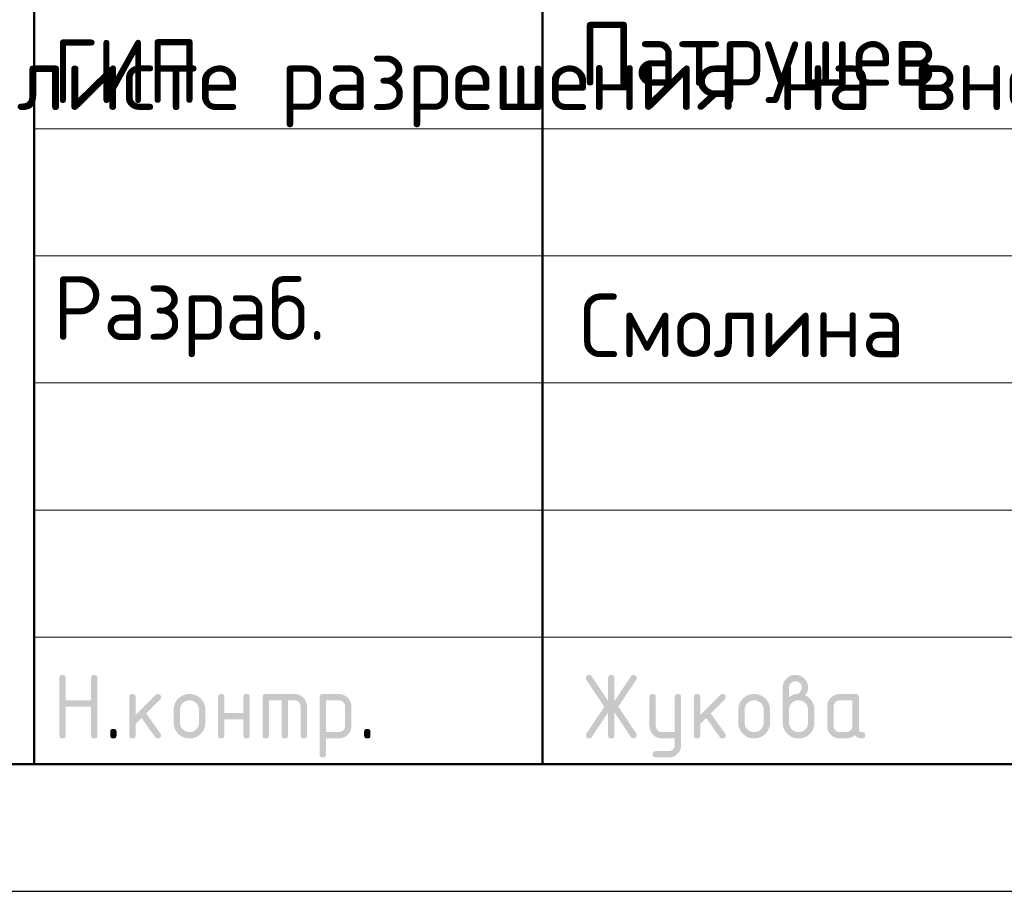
# Model space of a CAD drawing. Header units: millimetres. Extents: x 0 to 50400, y 0 to 35640.
# Tile 2 of 7: x 27531 to 32181, y 0 to 4115. Entities that reach past the tile are written whole.
import ezdxf

# ---------------------------------------------------------------- set-up
doc = ezdxf.new("R2010")
doc.units = ezdxf.units.MM
doc.layers.add('Standard', color=7, linetype='Continuous', lineweight=25)
doc.styles.add('ISOCPEUR', font='txt')

msp = doc.modelspace()

# ---------------------------------------------------------------- hatches: boundary and pattern name
at = {"layer": 'Standard', "linetype": 'Continuous', "lineweight": 25, "transparency": 33554687}
for points in [[(27718.9, 736.5), (27718.9, 1006.5), (27718.9, 1008.4), (27719.1, 1010.1), (27719.4, 1011.7), (27719.8, 1013.1), (27720.3, 1014.5), (27721, 1015.7), (27721.7, 1016.9), (27722.7, 1017.8), (27723.6, 1018.7), (27724.8, 1019.4), (27725.9, 1020.1), (27727.4, 1020.6), (27728.8, 1021.1), (27730.4, 1021.3), (27732, 1021.5), (27733.9, 1021.5), (27735.8, 1021.5), (27737.4, 1021.3), (27739.1, 1021.1), (27740.5, 1020.6), (27741.9, 1020.1), (27743.1, 1019.4), (27744.3, 1018.7), (27745.2, 1017.8), (27746.1, 1016.9), (27746.8, 1015.7), (27747.5, 1014.5), (27748, 1013.1), (27748.5, 1011.7), (27748.7, 1010.1), (27749, 1008.4), (27749, 1006.6), (27749, 901.6), (27868.6, 901.6), (27868.6, 1006.6), (27868.6, 1008.4), (27868.9, 1010.1), (27869.1, 1011.7), (27869.6, 1013.1), (27870, 1014.5), (27870.7, 1015.7), (27871.4, 1016.9), (27872.4, 1017.8), (27873.3, 1018.7), (27874.5, 1019.4), (27875.7, 1020.1), (27877.1, 1020.6), (27878.5, 1021.1), (27880.1, 1021.3), (27881.8, 1021.5), (27883.6, 1021.5), (27885.5, 1021.5), (27887.2, 1021.3), (27888.8, 1021.1), (27890.2, 1020.6), (27891.6, 1020.1), (27892.8, 1019.4), (27894, 1018.7), (27894.9, 1017.8), (27895.9, 1016.9), (27896.6, 1015.7), (27897.3, 1014.5), (27897.7, 1013.1), (27898.2, 1011.7), (27898.4, 1010.1), (27898.7, 1008.4), (27898.7, 1006.5), (27898.7, 736.5), (27898.7, 734.7), (27898.4, 733), (27898.2, 731.4), (27897.7, 730), (27897.3, 728.6), (27896.6, 727.4), (27895.9, 726.2), (27894.9, 725.3), (27894, 724.4), (27892.8, 723.7), (27891.6, 723), (27890.2, 722.5), (27888.8, 722), (27887.2, 721.8), (27885.5, 721.5), (27883.6, 721.5), (27881.8, 721.5), (27880.1, 721.8), (27878.5, 722), (27877.1, 722.5), (27875.7, 723), (27874.5, 723.7), (27873.3, 724.4), (27872.4, 725.3), (27871.4, 726.2), (27870.7, 727.4), (27870, 728.6), (27869.6, 730), (27869.1, 731.4), (27868.9, 733), (27868.6, 734.7), (27868.6, 736.5), (27868.6, 871.5), (27749, 871.5), (27749, 736.5), (27749, 734.7), (27748.7, 733), (27748.5, 731.4), (27748, 730), (27747.5, 728.6), (27746.8, 727.4), (27746.1, 726.2), (27745.2, 725.3), (27744.3, 724.4), (27743.1, 723.7), (27741.9, 723), (27740.5, 722.5), (27739.1, 722), (27737.4, 721.8), (27735.8, 721.5), (27733.9, 721.5), (27732, 721.5), (27730.4, 721.8), (27728.8, 722), (27727.4, 722.5), (27725.9, 723), (27724.8, 723.7), (27723.6, 724.4), (27722.7, 725.3), (27721.7, 726.2), (27721, 727.4), (27720.3, 728.6), (27719.8, 730), (27719.4, 731.4), (27719.1, 733), (27718.9, 734.7)], [(30310.2, 844.4), (30232.8, 728.1), (30231.7, 726.5), (30230.4, 725.2), (30229, 724), (30227.4, 723.2), (30225.8, 722.4), (30224, 721.9), (30222.1, 721.5), (30220, 721.5), (30218.2, 721.5), (30216.6, 721.8), (30215, 722), (30213.6, 722.5), (30212.2, 723), (30211, 723.8), (30209.9, 724.5), (30209, 725.5), (30208, 726.4), (30207.4, 727.7), (30206.7, 728.9), (30206.2, 730.4), (30205.7, 731.8), (30205.5, 733.5), (30205.3, 735.2), (30205.3, 737.2), (30205.3, 739.1), (30205.9, 741.1), (30206.5, 743), (30207.8, 744.9), (30292.1, 871.4), (30207.8, 997.9), (30206.5, 999.9), (30205.9, 1001.8), (30205.3, 1003.8), (30205.3, 1005.9), (30205.3, 1007.8), (30205.5, 1009.5), (30205.7, 1011.3), (30206.2, 1012.7), (30206.7, 1014.2), (30207.4, 1015.4), (30208.1, 1016.6), (30209, 1017.6), (30210, 1018.6), (30211.1, 1019.3), (30212.3, 1020.1), (30213.7, 1020.6), (30215.1, 1021), (30216.8, 1021.3), (30218.4, 1021.5), (30220.3, 1021.5), (30222.3, 1021.5), (30224, 1021.1), (30225.8, 1020.7), (30227.4, 1019.8), (30228.9, 1019), (30230.3, 1017.7), (30231.6, 1016.4), (30232.8, 1014.7), (30310.2, 898.7), (30310.2, 1006.5), (30310.2, 1008.4), (30310.5, 1010.1), (30310.7, 1011.7), (30311.2, 1013.1), (30311.7, 1014.5), (30312.4, 1015.7), (30313.1, 1016.9), (30314, 1017.8), (30314.9, 1018.7), (30316.1, 1019.4), (30317.3, 1020.1), (30318.7, 1020.6), (30320.1, 1021.1), (30321.8, 1021.3), (30323.4, 1021.5), (30325.3, 1021.5), (30327.2, 1021.5), (30328.8, 1021.3), (30330.4, 1021.1), (30331.8, 1020.6), (30333.3, 1020.1), (30334.4, 1019.4), (30335.6, 1018.7), (30336.5, 1017.8), (30337.5, 1016.9), (30338.2, 1015.7), (30338.9, 1014.5), (30339.4, 1013.1), (30339.8, 1011.7), (30340.1, 1010.1), (30340.3, 1008.4), (30340.3, 1006.5), (30340.3, 898.7), (30417.8, 1014.7), (30418.9, 1016.4), (30420.3, 1017.7), (30421.6, 1019), (30423.2, 1019.8), (30424.8, 1020.7), (30426.6, 1021.1), (30428.5, 1021.5), (30430.5, 1021.5), (30432, 1021.5), (30433.4, 1021.3), (30434.9, 1021), (30436.2, 1020.4), (30437.5, 1019.8), (30438.7, 1019), (30439.9, 1018.1), (30441, 1017), (30442, 1015.9), (30442.8, 1014.6), (30443.6, 1013.4), (30444.2, 1012.1), (30444.7, 1010.7), (30445, 1009.3), (30445.3, 1007.9), (30445.3, 1006.3), (30445.3, 1004.1), (30444.6, 1002), (30444, 999.9), (30442.8, 997.9), (30358.5, 871.4), (30442.8, 744.9), (30444, 743), (30444.6, 741), (30445.3, 738.9), (30445.3, 736.8), (30445.3, 735.2), (30445, 733.8), (30444.7, 732.4), (30444.2, 731), (30443.7, 729.7), (30442.9, 728.5), (30442.1, 727.2), (30441.1, 726.1), (30440, 724.9), (30438.8, 724.1), (30437.7, 723.3), (30436.4, 722.7), (30435.1, 722.1), (30433.7, 721.8), (30432.3, 721.5), (30430.7, 721.5), (30428.6, 721.5), (30426.7, 721.9), (30424.8, 722.4), (30423.2, 723.2), (30421.6, 724), (30420.2, 725.2), (30418.9, 726.5), (30417.8, 728.1), (30340.3, 844.4), (30340.3, 736.5), (30340.3, 734.7), (30340.1, 733), (30339.8, 731.4), (30339.4, 730), (30338.9, 728.6), (30338.2, 727.4), (30337.5, 726.2), (30336.5, 725.3), (30335.6, 724.4), (30334.4, 723.7), (30333.3, 723), (30331.8, 722.5), (30330.4, 722), (30328.8, 721.8), (30327.2, 721.5), (30325.3, 721.5), (30323.4, 721.5), (30321.8, 721.8), (30320.1, 722), (30318.7, 722.5), (30317.3, 723), (30316.1, 723.7), (30314.9, 724.4), (30314, 725.3), (30313.1, 726.2), (30312.4, 727.4), (30311.7, 728.6), (30311.2, 730), (30310.7, 731.4), (30310.5, 733), (30310.2, 734.7), (30310.2, 736.5)], [(28078.7, 832.8), (28173, 927.1), (28174.1, 928.1), (28175.3, 929), (28176.5, 929.8), (28177.9, 930.3), (28179.2, 930.8), (28180.6, 931.1), (28182.1, 931.4), (28183.7, 931.4), (28185.6, 931.4), (28187.2, 931.1), (28188.9, 930.9), (28190.3, 930.4), (28191.7, 930), (28192.8, 929.3), (28194, 928.6), (28195, 927.6), (28195.9, 926.7), (28196.6, 925.5), (28197.3, 924.3), (28197.8, 922.9), (28198.2, 921.5), (28198.5, 919.9), (28198.7, 918.3), (28198.7, 916.4), (28198.7, 914.9), (28198.4, 913.5), (28198.1, 912.1), (28197.6, 910.8), (28197, 909.5), (28196.1, 908.3), (28195.3, 907.1), (28194.1, 905.9), (28128.3, 840.1), (28195.7, 745.2), (28197.2, 743.1), (28198, 740.9), (28198.7, 738.7), (28198.7, 736.3), (28198.7, 734.5), (28198.5, 732.8), (28198.2, 731.2), (28197.8, 729.9), (28197.3, 728.5), (28196.6, 727.3), (28195.9, 726.2), (28195, 725.2), (28194, 724.3), (28192.8, 723.6), (28191.7, 722.9), (28190.3, 722.5), (28188.9, 722), (28187.2, 721.8), (28185.6, 721.5), (28183.7, 721.5), (28181.7, 721.5), (28179.9, 721.9), (28178.2, 722.3), (28176.6, 723.1), (28175, 723.9), (28173.7, 725.1), (28172.3, 726.3), (28171.2, 727.9), (28106.7, 818.6), (28078.7, 790.6), (28078.7, 736.5), (28078.7, 734.7), (28078.5, 733), (28078.3, 731.4), (28077.8, 730), (28077.3, 728.6), (28076.6, 727.4), (28075.9, 726.2), (28075, 725.3), (28074, 724.4), (28072.9, 723.7), (28071.7, 723), (28070.3, 722.5), (28068.9, 722), (28067.2, 721.8), (28065.6, 721.5), (28063.7, 721.5), (28061.8, 721.5), (28060.2, 721.8), (28058.5, 722), (28057.1, 722.5), (28055.7, 723), (28054.5, 723.7), (28053.4, 724.4), (28052.4, 725.3), (28051.5, 726.2), (28050.8, 727.4), (28050.1, 728.6), (28049.6, 730), (28049.2, 731.4), (28048.9, 733), (28048.7, 734.7), (28048.7, 736.5), (28048.7, 916.4), (28048.7, 918.3), (28048.9, 919.9), (28049.2, 921.5), (28049.6, 922.9), (28050.1, 924.3), (28050.8, 925.5), (28051.5, 926.7), (28052.4, 927.6), (28053.4, 928.6), (28054.5, 929.3), (28055.7, 930), (28057.1, 930.4), (28058.5, 930.9), (28060.2, 931.1), (28061.8, 931.4), (28063.7, 931.4), (28065.6, 931.4), (28067.2, 931.1), (28068.9, 930.9), (28070.3, 930.4), (28071.7, 930), (28072.9, 929.3), (28074, 928.6), (28075, 927.6), (28075.9, 926.7), (28076.6, 925.5), (28077.3, 924.3), (28077.8, 922.9), (28078.3, 921.5), (28078.5, 919.9), (28078.7, 918.3), (28078.7, 916.4)], [(28498.4, 811.4), (28498.4, 736.5), (28498.4, 734.7), (28498.2, 733), (28497.9, 731.4), (28497.5, 730), (28497, 728.6), (28496.3, 727.4), (28495.6, 726.2), (28494.6, 725.3), (28493.7, 724.4), (28492.5, 723.6), (28491.4, 723), (28489.9, 722.5), (28488.5, 722), (28486.9, 721.8), (28485.2, 721.5), (28483.4, 721.5), (28481.5, 721.5), (28479.8, 721.8), (28478.2, 722), (28476.8, 722.5), (28475.4, 723), (28474.2, 723.7), (28473, 724.4), (28472.1, 725.3), (28471.2, 726.2), (28470.5, 727.4), (28469.8, 728.6), (28469.3, 730), (28468.8, 731.4), (28468.6, 733), (28468.3, 734.7), (28468.3, 736.5), (28468.3, 916.4), (28468.3, 918.3), (28468.6, 919.9), (28468.8, 921.5), (28469.3, 922.9), (28469.8, 924.3), (28470.5, 925.5), (28471.2, 926.7), (28472.1, 927.6), (28473, 928.6), (28474.2, 929.3), (28475.4, 930), (28476.8, 930.4), (28478.2, 930.9), (28479.8, 931.1), (28481.5, 931.4), (28483.4, 931.4), (28485.2, 931.4), (28486.9, 931.1), (28488.5, 930.9), (28489.9, 930.4), (28491.4, 930), (28492.5, 929.3), (28493.7, 928.6), (28494.6, 927.6), (28495.6, 926.7), (28496.3, 925.5), (28497, 924.4), (28497.5, 923), (28497.9, 921.5), (28498.2, 919.9), (28498.4, 918.3), (28498.4, 916.4), (28498.4, 841.5), (28588, 841.5), (28588, 916.4), (28588, 918.3), (28588.2, 919.9), (28588.5, 921.5), (28589, 923), (28589.4, 924.4), (28590.1, 925.5), (28590.8, 926.7), (28591.8, 927.6), (28592.7, 928.6), (28593.9, 929.3), (28595.1, 930), (28596.5, 930.4), (28597.9, 930.9), (28599.5, 931.1), (28601.2, 931.4), (28603, 931.4), (28604.9, 931.4), (28606.6, 931.1), (28608.2, 930.9), (28609.6, 930.4), (28611, 930), (28612.2, 929.3), (28613.4, 928.6), (28614.3, 927.6), (28615.2, 926.7), (28615.9, 925.5), (28616.7, 924.3), (28617.1, 922.9), (28617.6, 921.5), (28617.8, 919.9), (28618.1, 918.3), (28618.1, 916.4), (28618.1, 736.5), (28618.1, 734.7), (28617.8, 733), (28617.6, 731.4), (28617.1, 730), (28616.7, 728.6), (28615.9, 727.4), (28615.2, 726.2), (28614.3, 725.3), (28613.4, 724.4), (28612.2, 723.7), (28611, 723), (28609.6, 722.5), (28608.2, 722), (28606.6, 721.8), (28604.9, 721.5), (28603, 721.5), (28601.2, 721.5), (28599.5, 721.8), (28597.9, 722), (28596.5, 722.5), (28595.1, 723), (28593.9, 723.6), (28592.7, 724.4), (28591.8, 725.3), (28590.8, 726.2), (28590.1, 727.4), (28589.4, 728.6), (28589, 730), (28588.5, 731.4), (28588.2, 733), (28588, 734.7), (28588, 736.5), (28588, 811.4)], [(28693.2, 931.4), (28828.1, 931.4), (28831.2, 931.4), (28834.2, 931.1), (28837.2, 930.8), (28840.1, 930.3), (28843, 929.7), (28845.7, 928.9), (28848.5, 928.1), (28851.2, 927), (28853.8, 925.9), (28856.4, 924.5), (28858.9, 923.2), (28861.3, 921.5), (28863.7, 919.9), (28866, 918), (28868.3, 916.1), (28870.5, 913.9), (28872.7, 911.7), (28874.6, 909.4), (28876.5, 907.1), (28878.2, 904.7), (28879.8, 902.3), (28881.2, 899.7), (28882.5, 897.2), (28883.6, 894.5), (28884.7, 891.9), (28885.5, 889.1), (28886.4, 886.3), (28886.9, 883.4), (28887.5, 880.6), (28887.7, 877.6), (28888, 874.5), (28888, 871.4), (28888, 736.5), (28888, 734.7), (28887.8, 733), (28887.5, 731.4), (28887.1, 730), (28886.6, 728.6), (28885.9, 727.4), (28885.2, 726.2), (28884.3, 725.3), (28883.3, 724.4), (28882.1, 723.7), (28881, 723), (28879.6, 722.5), (28878.1, 722), (28876.5, 721.8), (28874.9, 721.5), (28873, 721.5), (28871.1, 721.5), (28869.5, 721.8), (28867.8, 722), (28866.4, 722.5), (28865, 723), (28863.8, 723.6), (28862.7, 724.4), (28861.7, 725.3), (28860.8, 726.2), (28860.1, 727.4), (28859.4, 728.6), (28858.9, 730), (28858.4, 731.4), (28858.2, 733), (28857.9, 734.7), (28857.9, 736.5), (28857.9, 871.4), (28857.9, 874.5), (28857.4, 877.5), (28856.9, 880.4), (28855.8, 883.1), (28854.7, 885.7), (28853.1, 888.1), (28851.5, 890.5), (28849.3, 892.7), (28847.2, 894.8), (28844.8, 896.5), (28842.4, 898.1), (28839.7, 899.2), (28837.1, 900.2), (28834.1, 900.8), (28831.2, 901.3), (28828, 901.3), (28798.1, 901.3), (28798.1, 736.5), (28798.1, 734.7), (28797.9, 733), (28797.6, 731.4), (28797.2, 730), (28796.7, 728.6), (28796, 727.4), (28795.3, 726.2), (28794.4, 725.3), (28793.4, 724.4), (28792.3, 723.6), (28791.1, 723), (28789.7, 722.5), (28788.3, 722), (28786.6, 721.8), (28785, 721.5), (28783.1, 721.5), (28781.2, 721.5), (28779.6, 721.8), (28777.9, 722), (28776.5, 722.5), (28775.1, 723), (28773.9, 723.6), (28772.8, 724.4), (28771.8, 725.3), (28770.9, 726.2), (28770.2, 727.4), (28769.5, 728.6), (28769, 730), (28768.5, 731.4), (28768.3, 733), (28768.1, 734.7), (28768.1, 736.5), (28768.1, 901.3), (28708.2, 901.3), (28708.2, 736.5), (28708.2, 734.7), (28708, 733), (28707.8, 731.4), (28707.3, 730), (28706.8, 728.6), (28706.1, 727.4), (28705.4, 726.2), (28704.5, 725.3), (28703.5, 724.4), (28702.4, 723.6), (28701.2, 723), (28699.8, 722.5), (28698.4, 722), (28696.7, 721.8), (28695.1, 721.5), (28693.2, 721.5), (28691.3, 721.5), (28689.7, 721.8), (28688, 722), (28686.6, 722.5), (28685.2, 723), (28684, 723.7), (28682.9, 724.4), (28681.9, 725.3), (28681, 726.2), (28680.3, 727.4), (28679.6, 728.6), (28679.1, 730), (28678.7, 731.4), (28678.4, 733), (28678.2, 734.7), (28678.2, 736.5), (28678.2, 916.4), (28678.2, 918.3), (28678.4, 919.9), (28678.6, 921.5), (28679.1, 922.9), (28679.6, 924.3), (28680.3, 925.5), (28681, 926.7), (28681.9, 927.6), (28682.9, 928.6), (28684, 929.3), (28685.2, 930), (28686.6, 930.4), (28688, 930.9), (28689.6, 931.1), (28691.3, 931.4)], [(30625, 691.2), (30625, 721.5), (30565.2, 721.5), (30562, 721.5), (30559, 721.8), (30556, 722.1), (30553.1, 722.6), (30550.2, 723.2), (30547.4, 724), (30544.6, 724.8), (30542, 725.9), (30539.3, 727), (30536.8, 728.4), (30534.2, 729.7), (30531.8, 731.4), (30529.4, 733), (30527.1, 734.9), (30524.8, 736.8), (30522.7, 739), (30520.5, 741.2), (30518.6, 743.5), (30516.7, 745.8), (30515.1, 748.2), (30513.5, 750.7), (30512.1, 753.2), (30510.7, 755.7), (30509.7, 758.4), (30508.6, 761), (30507.8, 763.8), (30507, 766.6), (30506.4, 769.5), (30505.9, 772.4), (30505.6, 775.4), (30505.3, 778.4), (30505.3, 781.5), (30505.3, 916.4), (30505.3, 918.3), (30505.6, 919.9), (30505.8, 921.5), (30506.3, 922.9), (30506.7, 924.3), (30507.4, 925.5), (30508.1, 926.7), (30509.1, 927.6), (30510, 928.6), (30511.2, 929.3), (30512.4, 930), (30513.8, 930.4), (30515.2, 930.9), (30516.8, 931.1), (30518.5, 931.4), (30520.4, 931.4), (30522.2, 931.4), (30523.9, 931.1), (30525.5, 930.9), (30526.9, 930.4), (30528.3, 930), (30529.5, 929.3), (30530.7, 928.6), (30531.6, 927.6), (30532.6, 926.7), (30533.3, 925.5), (30534, 924.4), (30534.4, 923), (30534.9, 921.5), (30535.2, 919.9), (30535.4, 918.3), (30535.4, 916.4), (30535.4, 781.6), (30535.4, 778.5), (30535.9, 775.6), (30536.5, 772.8), (30537.6, 770.2), (30538.7, 767.5), (30540.4, 765.1), (30542, 762.7), (30544.2, 760.4), (30546.4, 758.2), (30548.8, 756.6), (30551.2, 754.9), (30553.9, 753.8), (30556.5, 752.7), (30559.4, 752.2), (30562.2, 751.6), (30565.3, 751.6), (30625, 751.6), (30625, 916.4), (30625, 918.3), (30625.2, 919.9), (30625.5, 921.5), (30625.9, 923), (30626.4, 924.4), (30627.1, 925.5), (30627.8, 926.7), (30628.7, 927.6), (30629.7, 928.6), (30630.9, 929.3), (30632, 930), (30633.4, 930.4), (30634.9, 930.9), (30636.5, 931.1), (30638.1, 931.4), (30640, 931.4), (30641.9, 931.4), (30643.5, 931.1), (30645.2, 930.9), (30646.6, 930.4), (30648, 930), (30649.2, 929.3), (30650.4, 928.6), (30651.3, 927.6), (30652.2, 926.7), (30652.9, 925.5), (30653.6, 924.3), (30654.1, 923), (30654.6, 921.5), (30654.8, 919.9), (30655, 918.3), (30655, 916.4), (30655, 691.6), (30655, 688.5), (30654.8, 685.5), (30654.5, 682.5), (30654, 679.6), (30653.4, 676.7), (30652.6, 673.9), (30651.8, 671.2), (30650.8, 668.5), (30649.7, 665.8), (30648.4, 663.3), (30647, 660.8), (30645.4, 658.4), (30643.8, 655.9), (30642, 653.6), (30640.1, 651.3), (30637.9, 649.1), (30635.8, 646.9), (30633.5, 645), (30631.3, 643.1), (30628.9, 641.5), (30626.5, 639.9), (30624, 638.5), (30621.5, 637.1), (30618.9, 636), (30616.2, 634.9), (30613.5, 634.1), (30610.7, 633.3), (30607.9, 632.7), (30605, 632.2), (30602, 631.9), (30599, 631.7), (30595.9, 631.7), (30535.4, 631.7), (30533.5, 631.7), (30531.9, 631.9), (30530.2, 632.1), (30528.8, 632.6), (30527.4, 633.1), (30526.2, 633.8), (30525.1, 634.5), (30524.1, 635.4), (30523.2, 636.4), (30522.5, 637.5), (30521.8, 638.7), (30521.3, 640.1), (30520.9, 641.5), (30520.6, 643.2), (30520.4, 644.8), (30520.4, 646.7), (30520.4, 648.2), (30520.7, 649.6), (30521, 650.9), (30521.5, 652.3), (30522.1, 653.6), (30522.9, 654.8), (30523.8, 656), (30524.9, 657.2), (30526.1, 658.3), (30527.3, 659.2), (30528.5, 660), (30529.8, 660.6), (30531.1, 661.1), (30532.5, 661.4), (30533.9, 661.7), (30535.4, 661.7), (30595.1, 661.7), (30598.3, 661.7), (30601.2, 662.2), (30604.1, 662.8), (30606.8, 663.8), (30609.4, 664.9), (30611.8, 666.4), (30614.2, 668), (30616.4, 670.1), (30618.5, 672.2), (30620.2, 674.6), (30621.8, 676.9), (30622.8, 679.6), (30623.9, 682.2), (30624.5, 685.1), (30625, 688)], [(30745.2, 832.8), (30839.5, 927.1), (30840.6, 928.1), (30841.8, 929), (30843, 929.8), (30844.3, 930.3), (30845.7, 930.8), (30847.1, 931.1), (30848.6, 931.4), (30850.2, 931.4), (30852.1, 931.4), (30853.7, 931.1), (30855.3, 930.9), (30856.7, 930.4), (30858.2, 930), (30859.3, 929.3), (30860.5, 928.6), (30861.4, 927.6), (30862.4, 926.7), (30863.1, 925.5), (30863.8, 924.3), (30864.2, 922.9), (30864.7, 921.5), (30864.9, 919.9), (30865.2, 918.3), (30865.2, 916.4), (30865.2, 914.9), (30864.9, 913.5), (30864.6, 912.1), (30864, 910.8), (30863.5, 909.5), (30862.6, 908.3), (30861.8, 907.1), (30860.6, 905.9), (30794.8, 840.1), (30862.2, 745.2), (30863.7, 743.1), (30864.4, 740.9), (30865.2, 738.7), (30865.2, 736.3), (30865.2, 734.5), (30864.9, 732.8), (30864.7, 731.2), (30864.2, 729.9), (30863.8, 728.5), (30863.1, 727.3), (30862.4, 726.2), (30861.4, 725.2), (30860.5, 724.3), (30859.3, 723.6), (30858.2, 722.9), (30856.7, 722.5), (30855.3, 722), (30853.7, 721.8), (30852.1, 721.5), (30850.2, 721.5), (30848.2, 721.5), (30846.4, 721.9), (30844.7, 722.3), (30843.1, 723.1), (30841.5, 723.9), (30840.2, 725.1), (30838.8, 726.3), (30837.7, 727.9), (30773.2, 818.6), (30745.2, 790.6), (30745.2, 736.5), (30745.2, 734.7), (30745, 733), (30744.7, 731.4), (30744.3, 730), (30743.8, 728.6), (30743.1, 727.4), (30742.4, 726.2), (30741.5, 725.3), (30740.5, 724.4), (30739.4, 723.7), (30738.2, 723), (30736.8, 722.5), (30735.4, 722), (30733.7, 721.8), (30732.1, 721.5), (30730.2, 721.5), (30728.3, 721.5), (30726.7, 721.8), (30725, 722), (30723.6, 722.5), (30722.2, 723), (30721, 723.7), (30719.9, 724.4), (30718.9, 725.3), (30718, 726.2), (30717.3, 727.4), (30716.6, 728.6), (30716.1, 730), (30715.6, 731.4), (30715.4, 733), (30715.2, 734.7), (30715.2, 736.5), (30715.2, 916.4), (30715.2, 918.3), (30715.4, 919.9), (30715.6, 921.5), (30716.1, 922.9), (30716.6, 924.3), (30717.3, 925.5), (30718, 926.7), (30718.9, 927.6), (30719.9, 928.6), (30721, 929.3), (30722.2, 930), (30723.6, 930.4), (30725, 930.9), (30726.7, 931.1), (30728.3, 931.4), (30730.2, 931.4), (30732.1, 931.4), (30733.7, 931.1), (30735.4, 930.9), (30736.8, 930.4), (30738.2, 930), (30739.4, 929.3), (30740.5, 928.6), (30741.5, 927.6), (30742.4, 926.7), (30743.1, 925.5), (30743.8, 924.3), (30744.3, 922.9), (30744.7, 921.5), (30745, 919.9), (30745.2, 918.3), (30745.2, 916.4)], [(27958.8, 751.6), (27958.8, 753.5), (27959, 755.1), (27959.3, 756.8), (27959.7, 758.2), (27960.2, 759.6), (27960.9, 760.8), (27961.6, 761.9), (27962.5, 762.9), (27963.5, 763.8), (27964.7, 764.5), (27965.8, 765.2), (27967.2, 765.7), (27968.6, 766.2), (27970.3, 766.4), (27971.9, 766.6), (27973.8, 766.6), (27975.7, 766.6), (27977.3, 766.4), (27979, 766.2), (27980.4, 765.7), (27981.8, 765.2), (27983, 764.5), (27984.1, 763.8), (27985.1, 762.9), (27986, 761.9), (27986.7, 760.8), (27987.4, 759.6), (27987.9, 758.2), (27988.4, 756.8), (27988.6, 755.1), (27988.8, 753.5), (27988.8, 751.6), (27988.8, 736.6), (27988.8, 734.7), (27988.6, 733), (27988.4, 731.4), (27987.9, 730), (27987.4, 728.6), (27986.7, 727.4), (27986, 726.2), (27985.1, 725.3), (27984.1, 724.4), (27983, 723.7), (27981.8, 723), (27980.4, 722.5), (27979, 722), (27977.3, 721.8), (27975.7, 721.5), (27973.8, 721.5), (27971.9, 721.5), (27970.3, 721.8), (27968.6, 722), (27967.2, 722.5), (27965.8, 723), (27964.7, 723.7), (27963.5, 724.4), (27962.5, 725.3), (27961.6, 726.2), (27960.9, 727.4), (27960.2, 728.6), (27959.7, 730), (27959.3, 731.4), (27959, 733), (27958.8, 734.7), (27958.8, 736.6)], [(29158, 751.6), (29158, 753.5), (29158.2, 755.1), (29158.4, 756.8), (29158.9, 758.2), (29159.4, 759.6), (29160.1, 760.8), (29160.8, 761.9), (29161.7, 762.9), (29162.6, 763.8), (29163.8, 764.5), (29165, 765.2), (29166.4, 765.7), (29167.8, 766.2), (29169.5, 766.4), (29171.1, 766.6), (29173, 766.6), (29174.9, 766.6), (29176.5, 766.4), (29178.1, 766.2), (29179.6, 765.7), (29181, 765.2), (29182.1, 764.5), (29183.3, 763.8), (29184.3, 762.9), (29185.2, 761.9), (29185.9, 760.8), (29186.6, 759.6), (29187.1, 758.2), (29187.5, 756.8), (29187.8, 755.1), (29188, 753.5), (29188, 751.6), (29188, 736.6), (29188, 734.7), (29187.8, 733), (29187.5, 731.4), (29187.1, 730), (29186.6, 728.6), (29185.9, 727.4), (29185.2, 726.2), (29184.3, 725.3), (29183.3, 724.4), (29182.1, 723.7), (29181, 723), (29179.6, 722.5), (29178.1, 722), (29176.5, 721.8), (29174.9, 721.5), (29173, 721.5), (29171.1, 721.5), (29169.5, 721.8), (29167.8, 722), (29166.4, 722.5), (29165, 723), (29163.8, 723.7), (29162.6, 724.4), (29161.7, 725.3), (29160.8, 726.2), (29160.1, 727.4), (29159.4, 728.6), (29158.9, 730), (29158.4, 731.4), (29158.2, 733), (29158, 734.7), (29158, 736.6)]]:
    msp.add_hatch(color=7, dxfattribs=at).paths.add_polyline_path(points, flags=16)
h = msp.add_hatch(color=7, dxfattribs=at)
h.paths.add_polyline_path([(31164.9, 916.5), (31169.6, 920.2), (31174.2, 923), (31178.8, 925.9), (31183.2, 927.7), (31187.5, 929.6), (31191.7, 930.5), (31195.9, 931.5), (31199.9, 931.5), (31202.2, 931.5), (31204.4, 932.1), (31206.7, 932.8), (31208.8, 934.1), (31211, 935.4), (31213.1, 937.4), (31215.1, 939.3), (31217.1, 941.9), (31219.1, 944.4), (31220.5, 946.8), (31222, 949.3), (31222.9, 951.7), (31223.9, 954.1), (31224.4, 956.6), (31224.9, 959), (31224.9, 961.5), (31224.9, 964.6), (31224.3, 967.6), (31223.8, 970.5), (31222.7, 973.2), (31221.6, 975.8), (31220, 978.2), (31218.4, 980.7), (31216.2, 982.8), (31214.1, 985), (31211.7, 986.6), (31209.2, 988.2), (31206.6, 989.3), (31203.9, 990.4), (31201, 990.9), (31198.1, 991.5), (31194.9, 991.5), (31191.8, 991.5), (31188.9, 990.9), (31186, 990.4), (31183.3, 989.3), (31180.7, 988.2), (31178.2, 986.5), (31175.8, 984.9), (31173.6, 982.7), (31171.4, 980.5), (31169.8, 978.1), (31168.2, 975.7), (31167.1, 973), (31166, 970.4), (31165.4, 967.5), (31164.9, 964.6), (31164.9, 961.5)])
h.paths.add_polyline_path([(31239.6, 925.4), (31244.8, 923.3), (31249.4, 920.4), (31254.1, 917.7), (31258.2, 914.2), (31262.2, 910.8), (31265.8, 906.7), (31269.4, 902.6), (31272.4, 897.9), (31275.4, 893.2), (31277.7, 888.3), (31280, 883.3), (31281.5, 878.1), (31283, 873), (31283.8, 867.6), (31284.5, 862.2), (31284.5, 856.5), (31284.5, 796.5), (31284.5, 792.6), (31284.2, 788.9), (31283.9, 785.1), (31283.2, 781.5), (31282.5, 777.8), (31281.5, 774.4), (31280.4, 770.9), (31279.1, 767.6), (31277.7, 764.2), (31276, 761.1), (31274.3, 757.9), (31272.2, 754.9), (31270.2, 751.8), (31267.8, 749), (31265.4, 746.1), (31262.7, 743.4), (31259.9, 740.6), (31257, 738.2), (31254.2, 735.9), (31251.1, 733.8), (31248.1, 731.8), (31244.9, 730.1), (31241.8, 728.4), (31238.5, 727), (31235.2, 725.6), (31231.7, 724.6), (31228.2, 723.6), (31224.7, 722.9), (31221, 722.2), (31217.3, 721.9), (31213.6, 721.5), (31209.7, 721.5), (31205.8, 721.5), (31202, 721.9), (31198.2, 722.2), (31194.6, 722.9), (31191, 723.6), (31187.6, 724.6), (31184.1, 725.7), (31180.8, 727), (31177.4, 728.4), (31174.3, 730.1), (31171.1, 731.8), (31168.1, 733.9), (31165.1, 735.9), (31162.2, 738.3), (31159.3, 740.7), (31156.6, 743.5), (31153.9, 746.2), (31151.5, 749.1), (31149.1, 752), (31147.1, 755), (31145, 758), (31143.3, 761.2), (31141.6, 764.4), (31140.3, 767.7), (31138.9, 771), (31137.9, 774.5), (31136.9, 777.9), (31136.2, 781.6), (31135.5, 785.2), (31135.2, 788.9), (31134.8, 792.6), (31134.8, 796.5), (31134.8, 961.5), (31134.8, 964.7), (31135.1, 967.7), (31135.4, 970.8), (31135.9, 973.7), (31136.5, 976.6), (31137.3, 979.4), (31138.1, 982.1), (31139.2, 984.8), (31140.3, 987.5), (31141.6, 990), (31143, 992.5), (31144.6, 995), (31146.3, 997.4), (31148.2, 999.7), (31150.1, 1002), (31152.3, 1004.2), (31154.5, 1006.3), (31156.8, 1008.2), (31159.1, 1010.1), (31161.5, 1011.8), (31163.9, 1013.4), (31166.4, 1014.7), (31169, 1016.1), (31171.6, 1017.2), (31174.3, 1018.3), (31177, 1019.1), (31179.8, 1019.9), (31182.7, 1020.5), (31185.5, 1021), (31188.5, 1021.3), (31191.5, 1021.5), (31194.7, 1021.5), (31197.8, 1021.5), (31200.8, 1021.3), (31203.9, 1021), (31206.7, 1020.5), (31209.6, 1019.9), (31212.4, 1019.1), (31215.2, 1018.3), (31217.9, 1017.2), (31220.5, 1016.1), (31223, 1014.7), (31225.6, 1013.3), (31228, 1011.7), (31230.4, 1010.1), (31232.7, 1008.1), (31235, 1006.2), (31237.2, 1004), (31239.3, 1001.9), (31241.2, 999.6), (31243.1, 997.3), (31244.7, 994.8), (31246.4, 992.4), (31247.7, 989.9), (31249.1, 987.3), (31250.2, 984.7), (31251.2, 982), (31252.1, 979.2), (31252.9, 976.5), (31253.4, 973.6), (31254, 970.7), (31254.2, 967.7), (31254.5, 964.7), (31254.5, 961.5), (31254.5, 955.9), (31253.6, 950.8), (31252.6, 945.7), (31250.8, 941.1), (31248.9, 936.6), (31246.1, 932.7), (31243.4, 928.8)], flags=16)
h.paths.add_polyline_path([(31254.5, 796.6), (31254.5, 856.6), (31254.5, 861.2), (31253.7, 865.5), (31252.9, 869.9), (31251.2, 873.8), (31249.6, 877.8), (31247.2, 881.4), (31244.7, 885.1), (31241.5, 888.4), (31238.2, 891.7), (31234.6, 894.1), (31231, 896.6), (31227, 898.3), (31223.1, 899.9), (31218.7, 900.7), (31214.4, 901.6), (31209.7, 901.6), (31205, 901.6), (31200.7, 900.7), (31196.3, 899.9), (31192.4, 898.3), (31188.4, 896.6), (31184.8, 894.1), (31181.1, 891.7), (31177.9, 888.4), (31174.6, 885.1), (31172.2, 881.4), (31169.8, 877.8), (31168.1, 873.8), (31166.5, 869.9), (31165.7, 865.5), (31164.9, 861.2), (31164.9, 856.6), (31164.9, 796.6), (31164.9, 791.9), (31165.7, 787.5), (31166.5, 783.2), (31168.1, 779.2), (31169.8, 775.2), (31172.2, 771.6), (31174.6, 767.9), (31177.9, 764.7), (31181.1, 761.4), (31184.8, 758.9), (31188.4, 756.5), (31192.4, 754.9), (31196.3, 753.2), (31200.7, 752.4), (31205, 751.6), (31209.7, 751.6), (31214.4, 751.6), (31218.7, 752.4), (31223.1, 753.2), (31227, 754.9), (31231, 756.5), (31234.6, 759), (31238.2, 761.5), (31241.5, 764.8), (31244.7, 768.1), (31247.2, 771.7), (31249.6, 775.3), (31251.2, 779.3), (31252.9, 783.3), (31253.7, 787.6), (31254.5, 791.9)])
h = msp.add_hatch(color=7, dxfattribs=at)
h.paths.add_polyline_path([(28258.5, 796.5), (28258.5, 856.4), (28258.5, 860.3), (28258.8, 864.1), (28259.2, 867.8), (28259.9, 871.4), (28260.6, 875), (28261.6, 878.5), (28262.6, 881.9), (28264, 885.3), (28265.3, 888.6), (28267.1, 891.7), (28268.8, 894.9), (28270.8, 897.9), (28272.9, 901), (28275.3, 903.8), (28277.7, 906.7), (28280.4, 909.5), (28283.1, 912.2), (28286, 914.6), (28288.9, 917), (28291.9, 919.1), (28294.9, 921.1), (28298.1, 922.8), (28301.3, 924.5), (28304.6, 925.9), (28307.9, 927.3), (28311.4, 928.3), (28314.8, 929.3), (28318.4, 930), (28322, 930.7), (28325.7, 931), (28329.5, 931.4), (28333.4, 931.4), (28337.3, 931.4), (28341.1, 931), (28344.9, 930.7), (28348.5, 930), (28352.2, 929.3), (28355.6, 928.3), (28359.1, 927.3), (28362.4, 926), (28365.8, 924.6), (28368.9, 922.9), (28372.1, 921.2), (28375.1, 919.2), (28378.1, 917.1), (28381, 914.8), (28383.9, 912.4), (28386.6, 909.7), (28389.3, 907), (28391.6, 904.1), (28394, 901.3), (28396, 898.2), (28398.1, 895.2), (28399.8, 892), (28401.5, 888.9), (28402.8, 885.5), (28404.2, 882.2), (28405.2, 878.7), (28406.2, 875.2), (28406.9, 871.6), (28407.6, 868), (28407.9, 864.2), (28408.2, 860.4), (28408.2, 856.4), (28408.2, 796.5), (28408.2, 792.6), (28407.9, 788.9), (28407.5, 785.1), (28406.9, 781.5), (28406.2, 777.9), (28405.2, 774.4), (28404.1, 771), (28402.8, 767.7), (28401.4, 764.4), (28399.7, 761.2), (28398, 758), (28395.9, 755), (28393.9, 752), (28391.5, 749.1), (28389.1, 746.2), (28386.3, 743.5), (28383.6, 740.7), (28380.7, 738.3), (28377.8, 735.9), (28374.8, 733.9), (28371.8, 731.8), (28368.6, 730.1), (28365.5, 728.4), (28362.2, 727), (28358.8, 725.6), (28355.4, 724.6), (28351.9, 723.6), (28348.3, 722.9), (28344.7, 722.2), (28341, 721.9), (28337.3, 721.5), (28333.4, 721.5), (28329.5, 721.5), (28325.7, 721.9), (28322, 722.2), (28318.4, 722.9), (28314.8, 723.6), (28311.4, 724.6), (28307.9, 725.6), (28304.6, 727), (28301.3, 728.4), (28298.1, 730.1), (28294.9, 731.8), (28291.9, 733.9), (28288.9, 735.9), (28286, 738.3), (28283.1, 740.7), (28280.4, 743.5), (28277.7, 746.2), (28275.3, 749.1), (28272.9, 752), (28270.8, 755), (28268.8, 758), (28267.1, 761.2), (28265.3, 764.4), (28264, 767.7), (28262.6, 771), (28261.6, 774.4), (28260.6, 777.9), (28259.9, 781.5), (28259.2, 785.1), (28258.8, 788.9), (28258.5, 792.6)], flags=16)
h.paths.add_polyline_path([(28378.2, 796.6), (28378.2, 856.6), (28378.2, 861.2), (28377.4, 865.5), (28376.5, 869.9), (28374.9, 873.8), (28373.2, 877.8), (28370.8, 881.4), (28368.3, 885.1), (28365.1, 888.4), (28361.8, 891.7), (28358.1, 894.1), (28354.5, 896.6), (28350.6, 898.3), (28346.6, 899.9), (28342.3, 900.7), (28338, 901.6), (28333.4, 901.6), (28328.7, 901.6), (28324.4, 900.7), (28320.1, 899.9), (28316.2, 898.3), (28312.2, 896.6), (28308.6, 894.1), (28305, 891.7), (28301.7, 888.4), (28298.4, 885.1), (28295.9, 881.4), (28293.5, 877.8), (28291.8, 873.8), (28290.2, 869.9), (28289.4, 865.5), (28288.6, 861.2), (28288.6, 856.6), (28288.6, 796.6), (28288.6, 791.9), (28289.4, 787.5), (28290.2, 783.2), (28291.8, 779.2), (28293.4, 775.2), (28295.9, 771.6), (28298.3, 767.9), (28301.6, 764.7), (28304.8, 761.4), (28308.4, 758.9), (28312.1, 756.5), (28316, 754.9), (28320, 753.2), (28324.3, 752.4), (28328.7, 751.6), (28333.4, 751.6), (28338, 751.6), (28342.3, 752.4), (28346.6, 753.2), (28350.6, 754.9), (28354.5, 756.5), (28358.1, 759), (28361.8, 761.5), (28365.1, 764.8), (28368.3, 768.1), (28370.8, 771.7), (28373.2, 775.3), (28374.9, 779.3), (28376.5, 783.3), (28377.4, 787.6), (28378.2, 791.9)])
h = msp.add_hatch(color=7, dxfattribs=at)
h.paths.add_polyline_path([(28948.1, 916.4), (28948.1, 918.3), (28948.4, 919.9), (28948.6, 921.5), (28949.1, 923), (28949.5, 924.3), (28950.2, 925.5), (28950.9, 926.7), (28951.9, 927.6), (28952.8, 928.6), (28954, 929.3), (28955.1, 930), (28956.5, 930.4), (28957.9, 930.9), (28959.6, 931.1), (28961.2, 931.4), (28963.1, 931.4), (29038, 931.4), (29041.1, 931.4), (29044.1, 931.1), (29047.2, 930.8), (29050.1, 930.3), (29052.9, 929.8), (29055.7, 928.9), (29058.5, 928.1), (29061.2, 927), (29063.8, 925.9), (29066.4, 924.6), (29068.9, 923.2), (29071.3, 921.6), (29073.7, 920), (29076, 918.1), (29078.3, 916.2), (29080.5, 914), (29082.7, 911.8), (29084.6, 909.5), (29086.5, 907.2), (29088.1, 904.8), (29089.7, 902.4), (29091.1, 899.9), (29092.4, 897.3), (29093.5, 894.7), (29094.6, 892), (29095.4, 889.2), (29096.2, 886.5), (29096.8, 883.5), (29097.3, 880.6), (29097.6, 877.6), (29097.8, 874.6), (29097.8, 871.4), (29097.8, 781.5), (29097.8, 778.4), (29097.6, 775.4), (29097.3, 772.4), (29096.8, 769.5), (29096.2, 766.6), (29095.4, 763.8), (29094.6, 761), (29093.5, 758.4), (29092.4, 755.7), (29091.1, 753.2), (29089.7, 750.7), (29088.1, 748.2), (29086.5, 745.8), (29084.6, 743.5), (29082.7, 741.2), (29080.5, 739), (29078.3, 736.8), (29076, 734.9), (29073.8, 733), (29071.3, 731.4), (29068.9, 729.7), (29066.4, 728.4), (29063.9, 727), (29061.2, 725.9), (29058.6, 724.8), (29055.8, 724), (29053, 723.2), (29050.1, 722.6), (29047.2, 722.1), (29044.2, 721.8), (29041.1, 721.5), (29038, 721.5), (28978.2, 721.5), (28978.2, 646.6), (28978.2, 644.8), (28977.9, 643.1), (28977.7, 641.5), (28977.2, 640.1), (28976.8, 638.7), (28976.1, 637.5), (28975.4, 636.3), (28974.4, 635.4), (28973.5, 634.5), (28972.3, 633.8), (28971.1, 633.1), (28969.7, 632.6), (28968.3, 632.1), (28966.7, 631.9), (28965, 631.7), (28963.1, 631.7), (28961.3, 631.7), (28959.6, 631.9), (28958, 632.1), (28956.6, 632.6), (28955.2, 633.1), (28954, 633.8), (28952.8, 634.5), (28951.9, 635.4), (28950.9, 636.3), (28950.2, 637.5), (28949.5, 638.7), (28949.1, 640.1), (28948.6, 641.5), (28948.4, 643.1), (28948.1, 644.8), (28948.1, 646.6)], flags=16)
h.paths.add_polyline_path([(28978.2, 901.3), (28978.2, 751.6), (29037.9, 751.6), (29041, 751.6), (29043.9, 752.1), (29046.8, 752.7), (29049.4, 753.8), (29052.1, 754.9), (29054.5, 756.5), (29056.9, 758.1), (29059.1, 760.3), (29061.3, 762.5), (29062.9, 764.9), (29064.5, 767.4), (29065.6, 770), (29066.7, 772.7), (29067.2, 775.5), (29067.8, 778.4), (29067.8, 781.5), (29067.8, 871.4), (29067.8, 874.6), (29067.2, 877.5), (29066.7, 880.4), (29065.6, 883.1), (29064.6, 885.7), (29062.9, 888.1), (29061.3, 890.5), (29059.2, 892.7), (29057, 894.9), (29054.6, 896.5), (29052.2, 898.1), (29049.6, 899.2), (29046.9, 900.2), (29044, 900.8), (29041.1, 901.3), (29037.9, 901.3)])
h = msp.add_hatch(color=7, dxfattribs=at)
h.paths.add_polyline_path([(30925, 796.5), (30925, 856.4), (30925, 860.3), (30925.3, 864.1), (30925.7, 867.8), (30926.4, 871.4), (30927, 875), (30928.1, 878.5), (30929.1, 881.9), (30930.5, 885.3), (30931.8, 888.6), (30933.6, 891.7), (30935.3, 894.9), (30937.3, 897.9), (30939.4, 901), (30941.8, 903.8), (30944.2, 906.7), (30946.9, 909.5), (30949.6, 912.2), (30952.5, 914.6), (30955.4, 917), (30958.4, 919.1), (30961.4, 921.1), (30964.6, 922.8), (30967.8, 924.5), (30971.1, 925.9), (30974.4, 927.3), (30977.8, 928.3), (30981.3, 929.3), (30984.9, 930), (30988.5, 930.7), (30992.2, 931), (30996, 931.4), (30999.9, 931.4), (31003.8, 931.4), (31007.6, 931), (31011.4, 930.7), (31015, 930), (31018.6, 929.3), (31022.1, 928.3), (31025.6, 927.3), (31028.9, 926), (31032.2, 924.6), (31035.4, 922.9), (31038.6, 921.2), (31041.6, 919.2), (31044.6, 917.1), (31047.5, 914.8), (31050.3, 912.4), (31053, 909.7), (31055.8, 907), (31058.1, 904.1), (31060.5, 901.3), (31062.5, 898.2), (31064.6, 895.2), (31066.3, 892), (31068, 888.9), (31069.3, 885.5), (31070.7, 882.2), (31071.7, 878.7), (31072.7, 875.2), (31073.4, 871.6), (31074, 868), (31074.4, 864.2), (31074.7, 860.4), (31074.7, 856.4), (31074.7, 796.5), (31074.7, 792.6), (31074.4, 788.9), (31074, 785.1), (31073.3, 781.5), (31072.7, 777.9), (31071.6, 774.4), (31070.6, 771), (31069.2, 767.7), (31067.9, 764.4), (31066.2, 761.2), (31064.5, 758), (31062.4, 755), (31060.3, 752), (31058, 749.1), (31055.6, 746.2), (31052.8, 743.5), (31050.1, 740.7), (31047.2, 738.3), (31044.3, 735.9), (31041.3, 733.9), (31038.3, 731.8), (31035.1, 730.1), (31031.9, 728.4), (31028.6, 727), (31025.3, 725.6), (31021.9, 724.6), (31018.4, 723.6), (31014.8, 722.9), (31011.2, 722.2), (31007.5, 721.9), (31003.7, 721.5), (30999.9, 721.5), (30996, 721.5), (30992.2, 721.9), (30988.5, 722.2), (30984.9, 722.9), (30981.3, 723.6), (30977.8, 724.6), (30974.4, 725.6), (30971.1, 727), (30967.8, 728.4), (30964.6, 730.1), (30961.4, 731.8), (30958.4, 733.9), (30955.4, 735.9), (30952.5, 738.3), (30949.6, 740.7), (30946.9, 743.5), (30944.2, 746.2), (30941.8, 749.1), (30939.4, 752), (30937.3, 755), (30935.3, 758), (30933.6, 761.2), (30931.8, 764.4), (30930.5, 767.7), (30929.1, 771), (30928.1, 774.4), (30927, 777.9), (30926.4, 781.5), (30925.7, 785.1), (30925.3, 788.9), (30925, 792.6)], flags=16)
h.paths.add_polyline_path([(31044.7, 796.6), (31044.7, 856.6), (31044.7, 861.2), (31043.8, 865.5), (31043, 869.9), (31041.4, 873.8), (31039.7, 877.8), (31037.3, 881.4), (31034.8, 885.1), (31031.5, 888.4), (31028.3, 891.7), (31024.6, 894.1), (31021, 896.6), (31017.1, 898.3), (31013.1, 899.9), (31008.8, 900.7), (31004.5, 901.6), (30999.9, 901.6), (30995.2, 901.6), (30990.9, 900.7), (30986.6, 899.9), (30982.7, 898.3), (30978.7, 896.6), (30975.1, 894.1), (30971.5, 891.7), (30968.2, 888.4), (30964.9, 885.1), (30962.4, 881.4), (30960, 877.8), (30958.3, 873.8), (30956.7, 869.9), (30955.9, 865.5), (30955, 861.2), (30955, 856.6), (30955, 796.6), (30955, 791.9), (30955.9, 787.5), (30956.7, 783.2), (30958.3, 779.2), (30959.9, 775.2), (30962.4, 771.6), (30964.8, 767.9), (30968.1, 764.7), (30971.3, 761.4), (30974.9, 758.9), (30978.5, 756.5), (30982.5, 754.9), (30986.5, 753.2), (30990.8, 752.4), (30995.2, 751.6), (30999.9, 751.6), (31004.5, 751.6), (31008.8, 752.4), (31013.1, 753.2), (31017.1, 754.9), (31021, 756.5), (31024.6, 759), (31028.3, 761.5), (31031.5, 764.8), (31034.8, 768.1), (31037.3, 771.7), (31039.7, 775.3), (31041.4, 779.3), (31043, 783.3), (31043.8, 787.6), (31044.7, 791.9)])
h = msp.add_hatch(color=7, dxfattribs=at)
h.paths.add_polyline_path([(31464.3, 901.3), (31404.6, 901.3), (31401.5, 901.3), (31398.6, 900.8), (31395.7, 900.2), (31393.1, 899.1), (31390.4, 898), (31388, 896.4), (31385.6, 894.8), (31383.4, 892.6), (31381.2, 890.4), (31379.6, 888), (31378, 885.6), (31376.9, 882.9), (31375.8, 880.3), (31375.3, 877.4), (31374.7, 874.5), (31374.7, 871.4), (31374.7, 781.5), (31374.7, 778.5), (31375.3, 775.6), (31375.8, 772.8), (31376.9, 770.1), (31378, 767.5), (31379.7, 765.1), (31381.3, 762.7), (31383.5, 760.4), (31385.7, 758.2), (31388.2, 756.6), (31390.6, 754.9), (31393.2, 753.8), (31395.8, 752.7), (31398.7, 752.2), (31401.5, 751.6), (31404.6, 751.6), (31434.5, 751.6), (31437.6, 751.6), (31440.4, 752.1), (31443.3, 752.7), (31446, 753.8), (31448.6, 754.9), (31451, 756.5), (31453.4, 758.1), (31455.6, 760.3), (31457.8, 762.5), (31459.4, 764.9), (31461.1, 767.4), (31462.1, 770), (31463.2, 772.7), (31463.8, 775.5), (31464.3, 778.4), (31464.3, 781.5)])
h.paths.add_polyline_path([(31524.4, 736.5), (31524.4, 734.7), (31524.1, 733), (31523.9, 731.4), (31523.4, 730), (31523, 728.6), (31522.3, 727.4), (31521.6, 726.2), (31520.6, 725.3), (31519.7, 724.4), (31518.5, 723.7), (31517.4, 723), (31515.9, 722.5), (31514.5, 722), (31512.9, 721.8), (31511.2, 721.5), (31509.4, 721.5), (31504.2, 721.5), (31499.4, 722.5), (31494.6, 723.5), (31490.4, 725.5), (31486.1, 727.5), (31482.3, 730.5), (31478.4, 733.5), (31475.1, 737.4), (31471, 733.5), (31466.4, 730.5), (31461.7, 727.5), (31456.7, 725.5), (31451.6, 723.5), (31446, 722.5), (31440.5, 721.5), (31434.5, 721.5), (31404.6, 721.5), (31401.4, 721.5), (31398.4, 721.8), (31395.4, 722.1), (31392.4, 722.6), (31389.5, 723.2), (31386.8, 724), (31384, 724.8), (31381.3, 725.9), (31378.7, 727), (31376.1, 728.3), (31373.6, 729.7), (31371.2, 731.3), (31368.8, 732.9), (31366.5, 734.8), (31364.2, 736.7), (31362, 738.9), (31359.8, 741.1), (31357.9, 743.4), (31356, 745.7), (31354.4, 748.1), (31352.8, 750.5), (31351.4, 753), (31350.1, 755.6), (31349, 758.2), (31347.9, 760.9), (31347.1, 763.7), (31346.3, 766.5), (31345.7, 769.4), (31345.2, 772.3), (31344.9, 775.3), (31344.7, 778.3), (31344.7, 781.5), (31344.7, 871.4), (31344.7, 874.6), (31344.9, 877.6), (31345.2, 880.6), (31345.7, 883.5), (31346.3, 886.5), (31347.1, 889.2), (31347.9, 892), (31349, 894.7), (31350.1, 897.3), (31351.4, 899.9), (31352.8, 902.4), (31354.4, 904.8), (31356, 907.2), (31357.9, 909.5), (31359.8, 911.8), (31362, 914), (31364.2, 916.2), (31366.5, 918.1), (31368.8, 920), (31371.2, 921.6), (31373.6, 923.2), (31376.1, 924.6), (31378.7, 925.9), (31381.3, 927), (31384, 928.1), (31386.8, 928.9), (31389.5, 929.8), (31392.4, 930.3), (31395.4, 930.8), (31398.4, 931.1), (31401.4, 931.4), (31404.6, 931.4), (31479.4, 931.4), (31481.3, 931.4), (31482.9, 931.1), (31484.6, 930.9), (31486, 930.4), (31487.4, 930), (31488.5, 929.3), (31489.7, 928.6), (31490.6, 927.6), (31491.6, 926.7), (31492.3, 925.5), (31493, 924.3), (31493.4, 922.9), (31493.9, 921.5), (31494.1, 919.9), (31494.4, 918.3), (31494.4, 916.4), (31494.4, 766.5), (31494.4, 764.6), (31494.6, 763), (31494.9, 761.4), (31495.3, 759.9), (31495.8, 758.5), (31496.5, 757.4), (31497.2, 756.2), (31498.1, 755.3), (31499.1, 754.3), (31500.2, 753.6), (31501.4, 752.9), (31502.8, 752.5), (31504.2, 752), (31505.9, 751.8), (31507.5, 751.5), (31509.4, 751.5), (31511.2, 751.5), (31512.9, 751.3), (31514.5, 751), (31515.9, 750.6), (31517.3, 750.1), (31518.5, 749.4), (31519.7, 748.7), (31520.6, 747.8), (31521.6, 746.8), (31522.3, 745.7), (31523, 744.5), (31523.4, 743.1), (31523.9, 741.7), (31524.1, 740), (31524.4, 738.4)], flags=16)

# ---------------------------------------------------------------- linework, layer by layer
at = {"layer": 'Standard', "color": 7, "linetype": 'Continuous', "lineweight": 50, "transparency": 33554687}
for p, q in [((27600, 600), (27600, 7200)), ((30000, 600), (30000, 7200))]:
    msp.add_line(p, q, dxfattribs=at)
at = {"layer": 'Standard', "color": 7, "linetype": 'Continuous', "lineweight": 13, "transparency": 33554687}
for p, q in [((27600, 3600), (35400, 3600)), ((27600, 3000), (35400, 3000)), ((27600, 3000), (35400, 3000)), ((27600, 2400), (35400, 2400)), ((27600, 2400), (35400, 2400)), ((27600, 1800), (35400, 1800)), ((27600, 1200), (35400, 1200))]:
    msp.add_line(p, q, dxfattribs=at)
at = {"layer": 'Standard', "color": 7, "linetype": 'Continuous', "lineweight": 25, "transparency": 33554687}
msp.add_line((27600, 600), (49800, 600), dxfattribs=at)
msp.add_line((27600, 600), (49800, 600), dxfattribs=at)
msp.add_line((27600, 600), (49800, 600), dxfattribs=at)
msp.add_lwpolyline([(0, 0), (50400, 0), (50400, 35640), (0, 35640), (0, 0)], close=True, dxfattribs=at)
at = {"layer": 'Standard', "color": 7, "linetype": 'Continuous', "lineweight": 50, "transparency": 33554687}
msp.add_lwpolyline([(2400, 35040), (49800, 35040), (49800, 600), (2400, 600), (2400, 35040)], close=True, dxfattribs=at)

# ---------------------------------------------------------------- texts
at = {"layer": 'Standard', "color": 7, "linetype": 'Continuous', "lineweight": 18, "transparency": 33554687, "insert": (21809.3, 4590.8), "char_height": 300, "width": 13865.25, "attachment_point": 1, "line_spacing_factor": 1.204819}
msp.add_mtext('\\A1;{\\fISOCPEUR|i0|b0;\\H300.000000;\\W1.000000;\\C7;В выделенной области представлена замененная ( актуальная) версия.}\\P{\\fISOCPEUR|i0|b0;\\H300.000000;\\W1.000000;\\C7;Содержание изменения см. в листе разрешения на внесение изменений}\\P', dxfattribs=at)
at = {"layer": 'Standard', "color": 7, "linetype": 'Continuous', "lineweight": 25, "transparency": 33554687, "char_height": 300, "attachment_point": 7, "style": 'ISOCPEUR'}
for s, insert, width in [('\\W0.92;ГИП', (27688.8, 3721.5), 827.543), ('\\W0.97;Патрушев', (30175.3, 3721.5), 2004.223), ('\\W0.96;Разраб.', (27688.8, 2521.5), 1567.875), ('\\W0.96;Смолина', (30175.3, 2521.5), 1673.185)]:
    msp.add_mtext(s, dxfattribs=dict(at, insert=insert, width=width))

doc.saveas('drawing.dxf')
